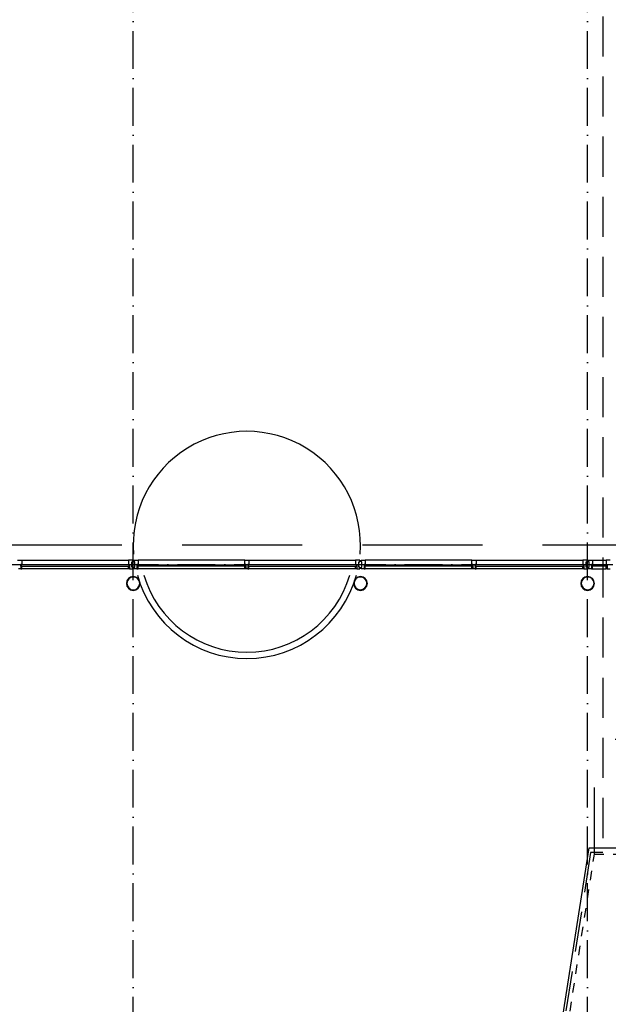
# Model space of a CAD drawing. Header units: millimetres. Extents: x -6587 to 112885, y 244 to 84344.
# Tile 32 of 50: x 40075 to 49403, y 50937 to 66536. Entities that reach past the tile are written whole.
import ezdxf

# ---------------------------------------------------------------- set-up
doc = ezdxf.new("R2010")
doc.units = ezdxf.units.MM
doc.header["$LTSCALE"] = 100
for name, pattern in [('DASHDOT', [9, 6, -1.5, 0, -1.5]), ('DASHED', [3, 1.5, -1.5]), ('HIDDEN', [9.525, 6.35, -3.175])]:
    doc.linetypes.add(name, pattern=pattern)
for name, color, linetype in [('AL$1----_ALGEMEEN', 7, 'CONTINUOUS'), ('AL$1----_MAATVOERING', 7, 'CONTINUOUS'), ('AL$7----_STRAMIEN', 1, 'DASHDOT'), ('AL21----_BUITENWAND', 4, 'CONTINUOUS'), ('AL23----_VLOEREN', 4, 'CONTINUOUS'), ('AL28----_KONSTRUKTIE', 3, 'CONTINUOUS'), ('AL31----_BUITENKOZ', 7, 'CONTINUOUS'), ('AL34----_BALUSTRADES', 4, 'DASHED'), ('ALXOU---_GLAS', 7, 'CONTINUOUS'), ('LIJN050', 90, 'CONTINUOUS'), ('LIJN070', 130, 'CONTINUOUS'), ('TEKST70', 130, 'CONTINUOUS')]:
    doc.layers.add(name, color=color, linetype=linetype)

msp = doc.modelspace()

# ---------------------------------------------------------------- linework, layer by layer
at = {"layer": 'AL$1----_ALGEMEEN', "color": 8}
for radius, start, end in [(1800, 355.27617, 184.72383), (1800, 195.43296, 344.56767), (1700, 196.36551, 343.63513)]:
    msp.add_arc((43674.8, 58215), radius, start, end, dxfattribs=at)
at = {"layer": 'AL$1----_MAATVOERING', "color": 8}
msp.add_line((49181.9, 53314), (49181.8, 54371.1), dxfattribs=at)
at = {"layer": 'AL$7----_STRAMIEN', "color": 1}
for p, q in [((41874.8, 40552.4), (41874.8, 76734.4)), ((49074.8, 40552.4), (49074.8, 76734.4)), ((26373, 57905), (98018.3, 57905))]:
    msp.add_line(p, q, dxfattribs=at)
at = {"layer": 'AL21----_BUITENWAND', "color": 8, "linetype": 'HIDDEN', "ltscale": 3}
msp.add_line((34074.8, 58215), (49574.8, 58215), dxfattribs=at)
at = {"layer": 'AL23----_VLOEREN', "color": 8}
for p, q in [((47992.2, 46299.2), (49097.3, 53414)), ((49097.3, 53414), (49601.4, 53414))]:
    msp.add_line(p, q, dxfattribs=at)
at = {"layer": 'AL28----_KONSTRUKTIE', "color": 8}
for points in [[(41984.4, 57605, 1), (41765.3, 57605, 1)], [(41976.4, 57605, 1), (41773.3, 57605, 1)]]:
    msp.add_lwpolyline(points, format="xyb", close=True, dxfattribs=at)
for centre, radius, start, end in [((45474.8, 57605), 109.5, 0, 180), ((45474.8, 57605), 109.5, 180, 0), ((45474.8, 57605), 101.5, 0, 180), ((45474.8, 57605), 101.5, 180, 0), ((49074.8, 57605), 109.5, 0, 180), ((49074.8, 57605), 109.5, 180, 0), ((49074.8, 57605), 101.5, 0, 180), ((49074.8, 57605), 101.5, 180, 0)]:
    msp.add_arc(centre, radius, start, end, dxfattribs=at)
at = {"layer": 'AL31----_BUITENKOZ', "color": 8}
for p, q in [((40041.3, 57974.4), (40108.3, 57974.4)), ((40108.3, 57902.4), (40091.3, 57902.4)), ((40091.3, 57902.4), (40091.3, 57873.4)), ((40108.3, 57902.4), (40091.3, 57902.4)), ((40091.3, 57902.4), (40091.3, 57835.4)), ((40095.3, 57877.4), (40095.3, 57898.4)), ((40095.3, 57898.4), (40108.3, 57898.4)), ((40108.3, 57877.4), (40095.3, 57877.4)), ((40108.3, 57974.4), (41798.8, 57974.4)), ((40108.3, 57974.4), (40108.3, 57902.4)), ((40108.3, 57898.4), (40108.3, 57902.4)), ((40108.3, 57873.4), (40108.3, 57877.4)), ((43708.3, 57974.4), (45398.8, 57974.4)), ((45465.8, 57974.4), (45398.8, 57974.4)), ((45398.8, 57974.4), (45398.8, 57902.4)), ((45398.8, 57898.4), (45398.8, 57902.4)), ((45398.8, 57902.4), (45415.8, 57902.4)), ((45398.8, 57902.4), (45415.8, 57902.4)), ((45411.8, 57898.4), (45398.8, 57898.4)), ((45398.8, 57873.4), (45398.8, 57877.4)), ((45398.8, 57877.4), (45411.8, 57877.4)), ((45411.8, 57877.4), (45411.8, 57898.4)), ((45415.8, 57902.4), (45415.8, 57873.4)), ((45415.8, 57902.4), (45415.8, 57835.4)), ((45451.8, 57864.9), (45451.8, 57944.9)), ((45451.8, 57944.9), (45465.8, 57944.9)), ((45465.8, 57944.9), (45465.8, 57974.4)), ((45483.8, 57944.9), (45483.8, 57974.4)), ((45483.8, 57974.4), (45550.8, 57974.4)), ((45497.8, 57944.9), (45483.8, 57944.9)), ((45497.8, 57864.9), (45497.8, 57944.9)), ((45550.8, 57902.4), (45533.8, 57902.4)), ((45533.8, 57902.4), (45533.8, 57835.4)), ((45550.8, 57902.4), (45533.8, 57902.4)), ((45533.8, 57902.4), (45533.8, 57873.4)), ((45537.8, 57877.4), (45537.8, 57898.4)), ((45537.8, 57898.4), (45550.8, 57898.4)), ((45550.8, 57877.4), (45537.8, 57877.4)), ((47241.3, 57974.4), (45550.8, 57974.4)), ((45550.8, 57974.4), (45550.8, 57902.4)), ((45550.8, 57898.4), (45550.8, 57902.4)), ((45550.8, 57873.4), (45550.8, 57877.4)), ((47241.3, 57902.4), (47241.3, 57974.4)), ((47241.3, 57974.4), (47308.3, 57974.4)), ((47258.3, 57902.4), (47241.3, 57902.4)), ((47241.3, 57898.4), (47241.3, 57902.4)), ((47241.3, 57902.4), (47258.3, 57902.4)), ((47254.3, 57898.4), (47241.3, 57898.4)), ((47241.3, 57873.4), (47241.3, 57877.4)), ((47241.3, 57877.4), (47254.3, 57877.4)), ((47254.3, 57877.4), (47254.3, 57898.4)), ((47258.3, 57835.4), (47258.3, 57902.4)), ((47258.3, 57902.4), (47258.3, 57873.4)), ((47308.3, 57902.4), (47291.3, 57902.4)), ((47291.3, 57902.4), (47291.3, 57873.4)), ((47308.3, 57902.4), (47291.3, 57902.4)), ((47291.3, 57902.4), (47291.3, 57835.4)), ((47295.3, 57877.4), (47295.3, 57898.4)), ((47295.3, 57898.4), (47308.3, 57898.4)), ((47308.3, 57877.4), (47295.3, 57877.4)), ((47308.3, 57974.4), (48998.8, 57974.4)), ((47308.3, 57974.4), (47308.3, 57902.4)), ((47308.3, 57898.4), (47308.3, 57902.4)), ((47308.3, 57873.4), (47308.3, 57877.4)), ((49065.8, 57974.4), (48998.8, 57974.4)), ((48998.8, 57974.4), (48998.8, 57902.4)), ((48998.8, 57898.4), (48998.8, 57902.4)), ((48998.8, 57902.4), (49015.8, 57902.4)), ((48998.8, 57902.4), (49015.8, 57902.4)), ((49011.8, 57898.4), (48998.8, 57898.4)), ((48998.8, 57873.4), (48998.8, 57877.4)), ((48998.8, 57877.4), (49011.8, 57877.4)), ((49011.8, 57877.4), (49011.8, 57898.4)), ((49015.8, 57902.4), (49015.8, 57873.4)), ((49015.8, 57902.4), (49015.8, 57835.4)), ((49051.8, 57864.9), (49051.8, 57944.9)), ((49051.8, 57944.9), (49065.8, 57944.9)), ((49065.8, 57944.9), (49065.8, 57974.4)), ((49083.8, 57944.9), (49083.8, 57974.4)), ((49083.8, 57974.4), (49150.8, 57974.4)), ((49097.8, 57944.9), (49083.8, 57944.9)), ((49097.8, 57864.9), (49097.8, 57944.9)), ((49150.8, 57902.4), (49133.8, 57902.4)), ((49133.8, 57902.4), (49133.8, 57873.4)), ((49150.8, 57902.4), (49133.8, 57902.4)), ((49133.8, 57902.4), (49133.8, 57835.4)), ((49137.8, 57877.4), (49137.8, 57898.4)), ((49137.8, 57898.4), (49150.8, 57898.4)), ((49150.8, 57877.4), (49137.8, 57877.4)), ((49150.8, 57974.4), (49367.8, 57974.4)), ((49150.8, 57974.4), (49150.8, 57902.4)), ((49150.8, 57898.4), (49150.8, 57902.4)), ((49150.8, 57873.4), (49150.8, 57877.4)), ((49434.8, 57974.4), (49367.8, 57974.4)), ((49367.8, 57974.4), (49367.8, 57902.4)), ((49367.8, 57898.4), (49367.8, 57902.4)), ((49367.8, 57902.4), (49384.8, 57902.4)), ((49367.8, 57902.4), (49384.8, 57902.4)), ((49380.8, 57898.4), (49367.8, 57898.4)), ((49367.8, 57873.4), (49367.8, 57877.4)), ((49367.8, 57877.4), (49380.8, 57877.4)), ((49380.8, 57877.4), (49380.8, 57898.4)), ((49384.8, 57902.4), (49384.8, 57873.4)), ((49384.8, 57902.4), (49384.8, 57835.4)), ((40091.3, 57835.4), (40058.3, 57835.4)), ((40091.3, 57873.4), (40108.3, 57873.4)), ((40091.3, 57873.4), (40091.3, 57835.4)), ((40108.3, 57873.4), (40091.3, 57873.4)), ((40091.3, 57835.4), (40108.3, 57835.4)), ((40108.3, 57835.4), (40108.3, 57873.4)), ((41798.8, 57835.4), (40108.3, 57835.4)), ((45398.8, 57835.4), (43708.3, 57835.4)), ((45398.8, 57835.4), (45398.8, 57873.4)), ((45398.8, 57873.4), (45415.8, 57873.4)), ((45415.8, 57873.4), (45398.8, 57873.4)), ((45415.8, 57835.4), (45398.8, 57835.4)), ((45415.8, 57873.4), (45415.8, 57835.4)), ((45415.8, 57835.4), (45465.8, 57835.4)), ((45465.8, 57864.9), (45451.8, 57864.9)), ((45465.8, 57835.4), (45465.8, 57864.9)), ((45483.8, 57835.4), (45483.8, 57864.9)), ((45483.8, 57864.9), (45497.8, 57864.9)), ((45533.8, 57835.4), (45483.8, 57835.4)), ((45533.8, 57873.4), (45533.8, 57835.4)), ((45550.8, 57873.4), (45533.8, 57873.4)), ((45533.8, 57873.4), (45550.8, 57873.4)), ((45533.8, 57835.4), (45550.8, 57835.4)), ((45550.8, 57835.4), (45550.8, 57873.4)), ((47241.3, 57835.4), (45550.8, 57835.4)), ((47258.3, 57873.4), (47241.3, 57873.4)), ((47241.3, 57835.4), (47241.3, 57873.4)), ((47241.3, 57873.4), (47258.3, 57873.4)), ((47258.3, 57835.4), (47241.3, 57835.4)), ((47258.3, 57873.4), (47258.3, 57835.4)), ((47291.3, 57835.4), (47258.3, 57835.4)), ((47291.3, 57873.4), (47308.3, 57873.4)), ((47291.3, 57873.4), (47291.3, 57835.4)), ((47308.3, 57873.4), (47291.3, 57873.4)), ((47291.3, 57835.4), (47308.3, 57835.4)), ((47308.3, 57835.4), (47308.3, 57873.4)), ((48998.8, 57835.4), (47308.3, 57835.4)), ((48998.8, 57835.4), (48998.8, 57873.4)), ((48998.8, 57873.4), (49015.8, 57873.4)), ((49015.8, 57873.4), (48998.8, 57873.4)), ((49015.8, 57835.4), (48998.8, 57835.4)), ((49015.8, 57873.4), (49015.8, 57835.4)), ((49015.8, 57835.4), (49065.8, 57835.4)), ((49065.8, 57864.9), (49051.8, 57864.9)), ((49065.8, 57835.4), (49065.8, 57864.9)), ((49083.8, 57835.4), (49083.8, 57864.9)), ((49083.8, 57864.9), (49097.8, 57864.9)), ((49133.8, 57835.4), (49083.8, 57835.4)), ((49133.8, 57873.4), (49133.8, 57835.4)), ((49150.8, 57873.4), (49133.8, 57873.4)), ((49133.8, 57873.4), (49150.8, 57873.4)), ((49133.8, 57835.4), (49150.8, 57835.4)), ((49150.8, 57835.4), (49150.8, 57873.4)), ((49150.8, 57835.4), (49367.8, 57835.4)), ((49367.8, 57835.4), (49367.8, 57873.4)), ((49367.8, 57873.4), (49384.8, 57873.4)), ((49384.8, 57873.4), (49367.8, 57873.4)), ((49384.8, 57835.4), (49367.8, 57835.4)), ((49384.8, 57873.4), (49384.8, 57835.4)), ((49384.8, 57835.4), (49434.8, 57835.4))]:
    msp.add_line(p, q, dxfattribs=at)
for points in [[(41798.8, 57902.4), (41815.8, 57902.4), (41815.8, 57835.4), (41865.8, 57835.4), (41865.8, 57864.9), (41851.8, 57864.9), (41851.8, 57944.9), (41865.8, 57944.9), (41865.8, 57974.4), (41798.8, 57974.4)], [(41798.8, 57873.4), (41798.8, 57877.4), (41811.8, 57877.4), (41811.8, 57898.4), (41798.8, 57898.4), (41798.8, 57902.4), (41815.8, 57902.4), (41815.8, 57873.4)], [(41950.8, 57902.4), (41933.8, 57902.4), (41933.8, 57835.4), (41883.8, 57835.4), (41883.8, 57864.9), (41897.8, 57864.9), (41897.8, 57944.9), (41883.8, 57944.9), (41883.8, 57974.4), (41950.8, 57974.4)], [(41950.8, 57873.4), (41950.8, 57877.4), (41937.8, 57877.4), (41937.8, 57898.4), (41950.8, 57898.4), (41950.8, 57902.4), (41933.8, 57902.4), (41933.8, 57873.4)], [(43708.3, 57974.4), (43708.3, 57902.4), (43691.3, 57902.4), (43691.3, 57835.4), (43658.3, 57835.4), (43658.3, 57902.4), (43641.3, 57902.4), (43641.3, 57974.4)], [(43641.3, 57873.4), (43641.3, 57877.4), (43654.3, 57877.4), (43654.3, 57898.4), (43641.3, 57898.4), (43641.3, 57902.4), (43658.3, 57902.4), (43658.3, 57873.4)], [(43708.3, 57873.4), (43708.3, 57877.4), (43695.3, 57877.4), (43695.3, 57898.4), (43708.3, 57898.4), (43708.3, 57902.4), (43691.3, 57902.4), (43691.3, 57873.4)], [(41815.8, 57873.4), (41815.8, 57835.4), (41798.8, 57835.4), (41798.8, 57873.4)], [(41933.8, 57873.4), (41933.8, 57835.4), (41950.8, 57835.4), (41950.8, 57873.4)], [(43658.3, 57873.4), (43658.3, 57835.4), (43641.3, 57835.4), (43641.3, 57873.4)], [(43691.3, 57873.4), (43691.3, 57835.4), (43708.3, 57835.4), (43708.3, 57873.4)]]:
    msp.add_lwpolyline(points, close=True, dxfattribs=at)
for points in [[(43641.3, 57974.4), (41950.8, 57974.4)], [(43641.3, 57835.4), (41950.8, 57835.4)]]:
    msp.add_lwpolyline(points, dxfattribs=at)
at = {"layer": 'AL34----_BALUSTRADES', "color": 8}
for p, q in [((48107.4, 46381.2), (49181.9, 53314)), ((49181.9, 53314), (49600.8, 53314))]:
    msp.add_line(p, q, dxfattribs=at)
at = {"layer": 'ALXOU---_GLAS', "color": 8}
for p, q in [((40095.3, 57898.4), (40095.3, 57877.4)), ((41811.8, 57898.4), (40095.3, 57898.4)), ((40095.3, 57877.4), (41811.8, 57877.4)), ((41811.8, 57877.4), (41811.8, 57898.4)), ((43695.3, 57898.4), (43695.3, 57877.4)), ((45411.8, 57898.4), (43695.3, 57898.4)), ((43695.3, 57877.4), (45411.8, 57877.4)), ((45411.8, 57877.4), (45411.8, 57898.4)), ((45537.8, 57877.4), (45537.8, 57898.4)), ((45537.8, 57898.4), (47254.3, 57898.4)), ((47254.3, 57877.4), (45537.8, 57877.4)), ((47254.3, 57898.4), (47254.3, 57877.4)), ((47295.3, 57898.4), (47295.3, 57877.4)), ((49011.8, 57898.4), (47295.3, 57898.4)), ((47295.3, 57877.4), (49011.8, 57877.4)), ((49011.8, 57877.4), (49011.8, 57898.4)), ((49137.8, 57877.4), (49137.8, 57898.4)), ((49137.8, 57898.4), (49380.8, 57898.4)), ((49380.8, 57877.4), (49137.8, 57877.4)), ((49380.8, 57898.4), (49380.8, 57877.4))]:
    msp.add_line(p, q, dxfattribs=at)
msp.add_lwpolyline([(43654.3, 57898.4), (43654.3, 57877.4), (41937.8, 57877.4), (41937.8, 57898.4)], close=True, dxfattribs=at)
at = {"layer": 'LIJN050', "color": 130, "linetype": 'HIDDEN'}
msp.add_line((64432.7, 55131.9), (49318.5, 55131.9), dxfattribs=at)
at = {"layer": 'LIJN070', "linetype": 'HIDDEN'}
msp.add_line((49317.2, 78019), (49317.2, 53341.8), dxfattribs=at)
at = {"layer": 'TEKST70', "linetype": 'HIDDEN'}
for p, q in [((49121.8, 53341.8), (48016.7, 46227)), ((49317.2, 53341.8), (49121.8, 53341.8))]:
    msp.add_line(p, q, dxfattribs=at)

doc.saveas('drawing.dxf')
